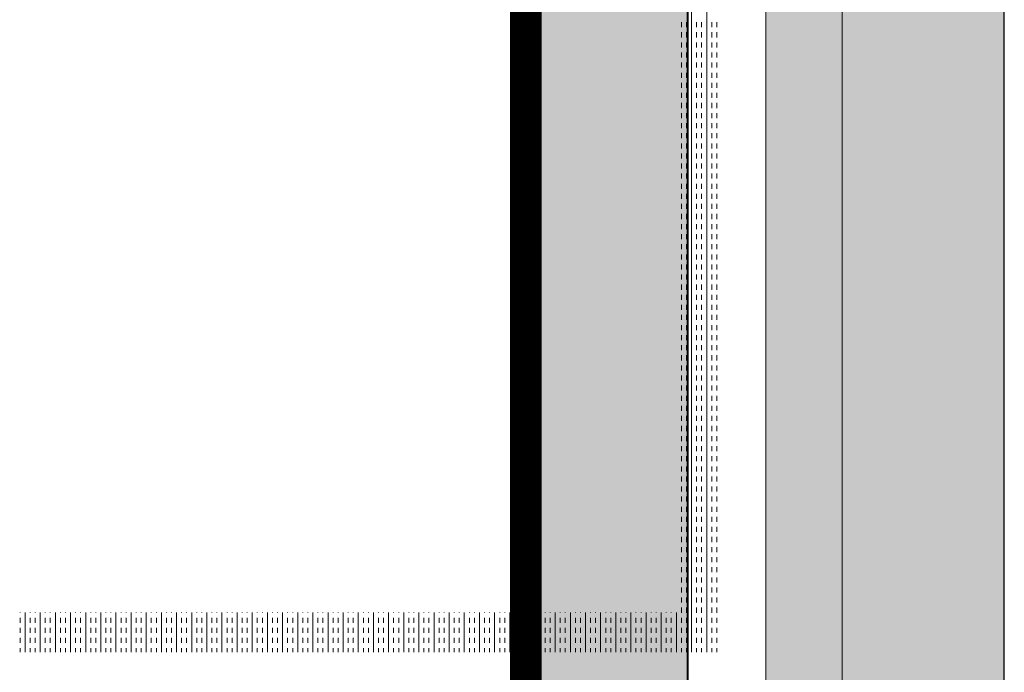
# Model space of a CAD drawing. Header units: millimetres. Extents: x -750 to 57307, y -2234 to 18901.
# Tile 96 of 102: x 20743 to 21364, y 15291 to 15703. Entities that reach past the tile are written whole.
import ezdxf

# ---------------------------------------------------------------- set-up
doc = ezdxf.new("R2010")
doc.units = ezdxf.units.MM
doc.header["$MEASUREMENT"] = 0
doc.linetypes.add('DASHED', pattern=[19.05, 12.7, -6.35])
doc.linetypes.add('HIDDEN', pattern=[0.375, 0.25, -0.125])
for name, color, linetype, lineweight, true_color in [('FLOOR RAISE', 4, 'DASHED', 0, 0x00ffff), ('GREY SCALE', 9, 'Continuous', 0, 0x808080), ('GREYSCALE', 9, 'Continuous', 0, 0x808080)]:
    doc.layers.add(name, color=color, linetype=linetype, lineweight=lineweight, true_color=true_color)

# ---------------------------------------------------------------- blocks, each defined once
blk = doc.blocks.new('FLOOR PLAN')
at = {"layer": 'GREYSCALE', "ltscale": 0.25}
h = blk.add_hatch(color=256, dxfattribs=at)
h.dxf.hatch_style = 1
h.paths.add_polyline_path([(21261.56, 12139.37), (21261.56, 12059.77), (21363.41, 12059.77), (21363.18, 18155.08), (21261.33, 18155.07), (21261.56, 12213.15)])
h = blk.add_hatch(color=256, dxfattribs=at)
h.dxf.hatch_style = 1
h.paths.add_polyline_path([(21062.97, 12139.25), (21062.97, 12060.09), (21164.25, 12060.09), (21164.25, 18121.51), (21062.97, 18121.51), (21062.97, 12212.62)])
h = blk.add_hatch(color=256, dxfattribs=at)
h.dxf.hatch_style = 1
h.paths.add_polyline_path([(21363.6, 18078.18), (21213.33, 18078.18), (21213.33, 11251.58), (21363.6, 11251.58)])
for p, q in [((21163.58, 12069.11), (21163.58, 18149.45)), ((21363.41, 12059.77), (21363.18, 18155.08)), ((21164.25, 12060.09), (21164.25, 18121.51)), ((21261.34, 18000.66), (21261.56, 12059.77)), ((21061.98, 17995.41), (21061.98, 12069.11)), ((21062.97, 17967.96), (21062.97, 12060.09))]:
    blk.add_line(p, q, dxfattribs=at)
at = {"layer": 'GREYSCALE'}
for p, q in [((21213.33, 18078.18), (21213.33, 11251.58)), ((21363.6, 11251.58), (21363.6, 18078.18)), ((21166.43, 15303.61), (21166.43, 16005.3)), ((21175.98, 15303.61), (21175.98, 16005.3)), ((21160.07, 15697.78), (21160.07, 15700.96)), ((21163.25, 15697.78), (21163.25, 15700.96)), ((21169.62, 15697.78), (21169.62, 15700.96)), ((21172.8, 15697.78), (21172.8, 15700.96)), ((21179.16, 15697.78), (21179.16, 15700.96)), ((21182.35, 15697.78), (21182.35, 15700.96)), ((21160.07, 15691.41), (21160.07, 15694.59)), ((21163.25, 15691.41), (21163.25, 15694.59)), ((21169.62, 15691.41), (21169.62, 15694.59)), ((21172.8, 15691.41), (21172.8, 15694.59)), ((21179.16, 15691.41), (21179.16, 15694.59)), ((21182.35, 15691.41), (21182.35, 15694.59)), ((21160.07, 15685.05), (21160.07, 15688.23)), ((21163.25, 15685.05), (21163.25, 15688.23)), ((21169.62, 15685.05), (21169.62, 15688.23)), ((21172.8, 15685.05), (21172.8, 15688.23)), ((21179.16, 15685.05), (21179.16, 15688.23)), ((21182.35, 15685.05), (21182.35, 15688.23)), ((21160.07, 15678.68), (21160.07, 15681.86)), ((21163.25, 15678.68), (21163.25, 15681.86)), ((21169.62, 15678.68), (21169.62, 15681.86)), ((21172.8, 15678.68), (21172.8, 15681.86)), ((21179.16, 15678.68), (21179.16, 15681.86)), ((21182.35, 15678.68), (21182.35, 15681.86)), ((21160.07, 15672.32), (21160.07, 15675.5)), ((21163.25, 15672.32), (21163.25, 15675.5)), ((21169.62, 15672.32), (21169.62, 15675.5)), ((21172.8, 15672.32), (21172.8, 15675.5)), ((21179.16, 15672.32), (21179.16, 15675.5)), ((21182.35, 15672.32), (21182.35, 15675.5)), ((21160.07, 15665.95), (21160.07, 15669.13)), ((21163.25, 15665.95), (21163.25, 15669.13)), ((21169.62, 15665.95), (21169.62, 15669.13)), ((21172.8, 15665.95), (21172.8, 15669.13)), ((21179.16, 15665.95), (21179.16, 15669.13)), ((21182.35, 15665.95), (21182.35, 15669.13)), ((21160.07, 15659.58), (21160.07, 15662.77)), ((21163.25, 15659.58), (21163.25, 15662.77)), ((21169.62, 15659.58), (21169.62, 15662.77)), ((21172.8, 15659.58), (21172.8, 15662.77)), ((21179.16, 15659.58), (21179.16, 15662.77)), ((21182.35, 15659.58), (21182.35, 15662.77)), ((21160.07, 15653.22), (21160.07, 15656.4)), ((21163.25, 15653.22), (21163.25, 15656.4)), ((21169.62, 15653.22), (21169.62, 15656.4)), ((21172.8, 15653.22), (21172.8, 15656.4)), ((21179.16, 15653.22), (21179.16, 15656.4)), ((21182.35, 15653.22), (21182.35, 15656.4)), ((21160.07, 15646.85), (21160.07, 15650.04)), ((21163.25, 15646.85), (21163.25, 15650.04)), ((21169.62, 15646.85), (21169.62, 15650.04)), ((21172.8, 15646.85), (21172.8, 15650.04)), ((21179.16, 15646.85), (21179.16, 15650.04)), ((21182.35, 15646.85), (21182.35, 15650.04)), ((21160.07, 15640.49), (21160.07, 15643.67)), ((21163.25, 15640.49), (21163.25, 15643.67)), ((21169.62, 15640.49), (21169.62, 15643.67)), ((21172.8, 15640.49), (21172.8, 15643.67)), ((21179.16, 15640.49), (21179.16, 15643.67)), ((21182.35, 15640.49), (21182.35, 15643.67)), ((21160.07, 15634.12), (21160.07, 15637.31)), ((21163.25, 15634.12), (21163.25, 15637.31)), ((21169.62, 15634.12), (21169.62, 15637.31)), ((21172.8, 15634.12), (21172.8, 15637.31)), ((21179.16, 15634.12), (21179.16, 15637.31)), ((21182.35, 15634.12), (21182.35, 15637.31)), ((21160.07, 15627.76), (21160.07, 15630.94)), ((21163.25, 15627.76), (21163.25, 15630.94)), ((21169.62, 15627.76), (21169.62, 15630.94)), ((21172.8, 15627.76), (21172.8, 15630.94)), ((21179.16, 15627.76), (21179.16, 15630.94)), ((21182.35, 15627.76), (21182.35, 15630.94)), ((21160.07, 15621.39), (21160.07, 15624.57)), ((21163.25, 15621.39), (21163.25, 15624.57)), ((21169.62, 15621.39), (21169.62, 15624.57)), ((21172.8, 15621.39), (21172.8, 15624.57)), ((21179.16, 15621.39), (21179.16, 15624.57)), ((21182.35, 15621.39), (21182.35, 15624.57)), ((21160.07, 15615.03), (21160.07, 15618.21)), ((21163.25, 15615.03), (21163.25, 15618.21)), ((21169.62, 15615.03), (21169.62, 15618.21)), ((21172.8, 15615.03), (21172.8, 15618.21)), ((21179.16, 15615.03), (21179.16, 15618.21)), ((21182.35, 15615.03), (21182.35, 15618.21)), ((21160.07, 15608.66), (21160.07, 15611.84)), ((21163.25, 15608.66), (21163.25, 15611.84)), ((21169.62, 15608.66), (21169.62, 15611.84)), ((21172.8, 15608.66), (21172.8, 15611.84)), ((21179.16, 15608.66), (21179.16, 15611.84)), ((21182.35, 15608.66), (21182.35, 15611.84)), ((21160.07, 15602.3), (21160.07, 15605.48)), ((21163.25, 15602.3), (21163.25, 15605.48)), ((21169.62, 15602.3), (21169.62, 15605.48)), ((21172.8, 15602.3), (21172.8, 15605.48)), ((21179.16, 15602.3), (21179.16, 15605.48)), ((21182.35, 15602.3), (21182.35, 15605.48)), ((21160.07, 15595.93), (21160.07, 15599.11)), ((21163.25, 15595.93), (21163.25, 15599.11)), ((21169.62, 15595.93), (21169.62, 15599.11)), ((21172.8, 15595.93), (21172.8, 15599.11)), ((21179.16, 15595.93), (21179.16, 15599.11)), ((21182.35, 15595.93), (21182.35, 15599.11)), ((21160.07, 15589.57), (21160.07, 15592.75)), ((21163.25, 15589.57), (21163.25, 15592.75)), ((21169.62, 15589.57), (21169.62, 15592.75)), ((21172.8, 15589.57), (21172.8, 15592.75)), ((21179.16, 15589.57), (21179.16, 15592.75)), ((21182.35, 15589.57), (21182.35, 15592.75)), ((21160.07, 15583.2), (21160.07, 15586.38)), ((21163.25, 15583.2), (21163.25, 15586.38)), ((21169.62, 15583.2), (21169.62, 15586.38)), ((21172.8, 15583.2), (21172.8, 15586.38)), ((21179.16, 15583.2), (21179.16, 15586.38)), ((21182.35, 15583.2), (21182.35, 15586.38)), ((21160.07, 15576.83), (21160.07, 15580.02)), ((21163.25, 15576.83), (21163.25, 15580.02)), ((21169.62, 15576.83), (21169.62, 15580.02)), ((21172.8, 15576.83), (21172.8, 15580.02)), ((21179.16, 15576.83), (21179.16, 15580.02)), ((21182.35, 15576.83), (21182.35, 15580.02)), ((21160.07, 15570.47), (21160.07, 15573.65)), ((21163.25, 15570.47), (21163.25, 15573.65)), ((21169.62, 15570.47), (21169.62, 15573.65)), ((21172.8, 15570.47), (21172.8, 15573.65)), ((21179.16, 15570.47), (21179.16, 15573.65)), ((21182.35, 15570.47), (21182.35, 15573.65)), ((21160.07, 15564.1), (21160.07, 15567.29)), ((21163.25, 15564.1), (21163.25, 15567.29)), ((21169.62, 15564.1), (21169.62, 15567.29)), ((21172.8, 15564.1), (21172.8, 15567.29)), ((21179.16, 15564.1), (21179.16, 15567.29)), ((21182.35, 15564.1), (21182.35, 15567.29)), ((21160.07, 15557.74), (21160.07, 15560.92)), ((21163.25, 15557.74), (21163.25, 15560.92)), ((21169.62, 15557.74), (21169.62, 15560.92)), ((21172.8, 15557.74), (21172.8, 15560.92)), ((21179.16, 15557.74), (21179.16, 15560.92)), ((21182.35, 15557.74), (21182.35, 15560.92)), ((21160.07, 15551.37), (21160.07, 15554.56)), ((21163.25, 15551.37), (21163.25, 15554.56)), ((21169.62, 15551.37), (21169.62, 15554.56)), ((21172.8, 15551.37), (21172.8, 15554.56)), ((21179.16, 15551.37), (21179.16, 15554.56)), ((21182.35, 15551.37), (21182.35, 15554.56)), ((21160.07, 15545.01), (21160.07, 15548.19)), ((21163.25, 15545.01), (21163.25, 15548.19)), ((21169.62, 15545.01), (21169.62, 15548.19)), ((21172.8, 15545.01), (21172.8, 15548.19)), ((21179.16, 15545.01), (21179.16, 15548.19)), ((21182.35, 15545.01), (21182.35, 15548.19)), ((21160.07, 15538.64), (21160.07, 15541.82)), ((21163.25, 15538.64), (21163.25, 15541.82)), ((21169.62, 15538.64), (21169.62, 15541.82)), ((21172.8, 15538.64), (21172.8, 15541.82)), ((21179.16, 15538.64), (21179.16, 15541.82)), ((21182.35, 15538.64), (21182.35, 15541.82)), ((21160.07, 15532.28), (21160.07, 15535.46)), ((21163.25, 15532.28), (21163.25, 15535.46)), ((21169.62, 15532.28), (21169.62, 15535.46)), ((21172.8, 15532.28), (21172.8, 15535.46)), ((21179.16, 15532.28), (21179.16, 15535.46)), ((21182.35, 15532.28), (21182.35, 15535.46)), ((21160.07, 15525.91), (21160.07, 15529.09)), ((21163.25, 15525.91), (21163.25, 15529.09)), ((21169.62, 15525.91), (21169.62, 15529.09)), ((21172.8, 15525.91), (21172.8, 15529.09)), ((21179.16, 15525.91), (21179.16, 15529.09)), ((21182.35, 15525.91), (21182.35, 15529.09)), ((21160.07, 15519.55), (21160.07, 15522.73)), ((21163.25, 15519.55), (21163.25, 15522.73)), ((21169.62, 15519.55), (21169.62, 15522.73)), ((21172.8, 15519.55), (21172.8, 15522.73)), ((21179.16, 15519.55), (21179.16, 15522.73)), ((21182.35, 15519.55), (21182.35, 15522.73)), ((21160.07, 15513.18), (21160.07, 15516.36)), ((21163.25, 15513.18), (21163.25, 15516.36)), ((21169.62, 15513.18), (21169.62, 15516.36)), ((21172.8, 15513.18), (21172.8, 15516.36)), ((21179.16, 15513.18), (21179.16, 15516.36)), ((21182.35, 15513.18), (21182.35, 15516.36)), ((21160.07, 15506.82), (21160.07, 15510)), ((21163.25, 15506.82), (21163.25, 15510)), ((21169.62, 15506.82), (21169.62, 15510)), ((21172.8, 15506.82), (21172.8, 15510)), ((21179.16, 15506.82), (21179.16, 15510)), ((21182.35, 15506.82), (21182.35, 15510)), ((21160.07, 15500.45), (21160.07, 15503.63)), ((21163.25, 15500.45), (21163.25, 15503.63)), ((21169.62, 15500.45), (21169.62, 15503.63)), ((21172.8, 15500.45), (21172.8, 15503.63)), ((21179.16, 15500.45), (21179.16, 15503.63)), ((21182.35, 15500.45), (21182.35, 15503.63)), ((21160.07, 15494.08), (21160.07, 15497.27)), ((21163.25, 15494.08), (21163.25, 15497.27)), ((21169.62, 15494.08), (21169.62, 15497.27)), ((21172.8, 15494.08), (21172.8, 15497.27)), ((21179.16, 15494.08), (21179.16, 15497.27)), ((21182.35, 15494.08), (21182.35, 15497.27)), ((21160.07, 15487.72), (21160.07, 15490.9)), ((21163.25, 15487.72), (21163.25, 15490.9)), ((21169.62, 15487.72), (21169.62, 15490.9)), ((21172.8, 15487.72), (21172.8, 15490.9)), ((21179.16, 15487.72), (21179.16, 15490.9)), ((21182.35, 15487.72), (21182.35, 15490.9)), ((21160.07, 15481.35), (21160.07, 15484.54)), ((21163.25, 15481.35), (21163.25, 15484.54)), ((21169.62, 15481.35), (21169.62, 15484.54)), ((21172.8, 15481.35), (21172.8, 15484.54)), ((21179.16, 15481.35), (21179.16, 15484.54)), ((21182.35, 15481.35), (21182.35, 15484.54)), ((21160.07, 15474.99), (21160.07, 15478.17)), ((21163.25, 15474.99), (21163.25, 15478.17)), ((21169.62, 15474.99), (21169.62, 15478.17)), ((21172.8, 15474.99), (21172.8, 15478.17)), ((21179.16, 15474.99), (21179.16, 15478.17)), ((21182.35, 15474.99), (21182.35, 15478.17)), ((21160.07, 15468.62), (21160.07, 15471.81)), ((21163.25, 15468.62), (21163.25, 15471.81)), ((21169.62, 15468.62), (21169.62, 15471.81)), ((21172.8, 15468.62), (21172.8, 15471.81)), ((21179.16, 15468.62), (21179.16, 15471.81)), ((21182.35, 15468.62), (21182.35, 15471.81)), ((21160.07, 15462.26), (21160.07, 15465.44)), ((21163.25, 15462.26), (21163.25, 15465.44)), ((21169.62, 15462.26), (21169.62, 15465.44)), ((21172.8, 15462.26), (21172.8, 15465.44)), ((21179.16, 15462.26), (21179.16, 15465.44)), ((21182.35, 15462.26), (21182.35, 15465.44)), ((21160.07, 15455.89), (21160.07, 15459.07)), ((21163.25, 15455.89), (21163.25, 15459.07)), ((21169.62, 15455.89), (21169.62, 15459.07)), ((21172.8, 15455.89), (21172.8, 15459.07)), ((21179.16, 15455.89), (21179.16, 15459.07)), ((21182.35, 15455.89), (21182.35, 15459.07)), ((21160.07, 15449.53), (21160.07, 15452.71)), ((21163.25, 15449.53), (21163.25, 15452.71)), ((21169.62, 15449.53), (21169.62, 15452.71)), ((21172.8, 15449.53), (21172.8, 15452.71)), ((21179.16, 15449.53), (21179.16, 15452.71)), ((21182.35, 15449.53), (21182.35, 15452.71)), ((21160.07, 15443.16), (21160.07, 15446.34)), ((21163.25, 15443.16), (21163.25, 15446.34)), ((21169.62, 15443.16), (21169.62, 15446.34)), ((21172.8, 15443.16), (21172.8, 15446.34)), ((21179.16, 15443.16), (21179.16, 15446.34)), ((21182.35, 15443.16), (21182.35, 15446.34)), ((21160.07, 15436.8), (21160.07, 15439.98)), ((21163.25, 15436.8), (21163.25, 15439.98)), ((21169.62, 15436.8), (21169.62, 15439.98)), ((21172.8, 15436.8), (21172.8, 15439.98)), ((21179.16, 15436.8), (21179.16, 15439.98)), ((21182.35, 15436.8), (21182.35, 15439.98)), ((21160.07, 15430.43), (21160.07, 15433.61)), ((21163.25, 15430.43), (21163.25, 15433.61)), ((21169.62, 15430.43), (21169.62, 15433.61)), ((21172.8, 15430.43), (21172.8, 15433.61)), ((21179.16, 15430.43), (21179.16, 15433.61)), ((21182.35, 15430.43), (21182.35, 15433.61)), ((21160.07, 15424.07), (21160.07, 15427.25)), ((21163.25, 15424.07), (21163.25, 15427.25)), ((21169.62, 15424.07), (21169.62, 15427.25)), ((21172.8, 15424.07), (21172.8, 15427.25)), ((21179.16, 15424.07), (21179.16, 15427.25)), ((21182.35, 15424.07), (21182.35, 15427.25)), ((21160.07, 15417.7), (21160.07, 15420.88)), ((21163.25, 15417.7), (21163.25, 15420.88)), ((21169.62, 15417.7), (21169.62, 15420.88)), ((21172.8, 15417.7), (21172.8, 15420.88)), ((21179.16, 15417.7), (21179.16, 15420.88)), ((21182.35, 15417.7), (21182.35, 15420.88)), ((21160.07, 15411.33), (21160.07, 15414.52)), ((21163.25, 15411.33), (21163.25, 15414.52)), ((21169.62, 15411.33), (21169.62, 15414.52)), ((21172.8, 15411.33), (21172.8, 15414.52)), ((21179.16, 15411.33), (21179.16, 15414.52)), ((21182.35, 15411.33), (21182.35, 15414.52)), ((21160.07, 15404.97), (21160.07, 15408.15)), ((21163.25, 15404.97), (21163.25, 15408.15)), ((21169.62, 15404.97), (21169.62, 15408.15)), ((21172.8, 15404.97), (21172.8, 15408.15)), ((21179.16, 15404.97), (21179.16, 15408.15)), ((21182.35, 15404.97), (21182.35, 15408.15)), ((21160.07, 15398.6), (21160.07, 15401.79)), ((21163.25, 15398.6), (21163.25, 15401.79)), ((21169.62, 15398.6), (21169.62, 15401.79)), ((21172.8, 15398.6), (21172.8, 15401.79)), ((21179.16, 15398.6), (21179.16, 15401.79)), ((21182.35, 15398.6), (21182.35, 15401.79)), ((21160.07, 15392.24), (21160.07, 15395.42)), ((21163.25, 15392.24), (21163.25, 15395.42)), ((21169.62, 15392.24), (21169.62, 15395.42)), ((21172.8, 15392.24), (21172.8, 15395.42)), ((21179.16, 15392.24), (21179.16, 15395.42)), ((21182.35, 15392.24), (21182.35, 15395.42)), ((21160.07, 15385.87), (21160.07, 15389.06)), ((21163.25, 15385.87), (21163.25, 15389.06)), ((21169.62, 15385.87), (21169.62, 15389.06)), ((21172.8, 15385.87), (21172.8, 15389.06)), ((21179.16, 15385.87), (21179.16, 15389.06)), ((21182.35, 15385.87), (21182.35, 15389.06)), ((21160.07, 15379.51), (21160.07, 15382.69)), ((21163.25, 15379.51), (21163.25, 15382.69)), ((21169.62, 15379.51), (21169.62, 15382.69)), ((21172.8, 15379.51), (21172.8, 15382.69)), ((21179.16, 15379.51), (21179.16, 15382.69)), ((21182.35, 15379.51), (21182.35, 15382.69)), ((21160.07, 15373.14), (21160.07, 15376.32)), ((21163.25, 15373.14), (21163.25, 15376.32)), ((21169.62, 15373.14), (21169.62, 15376.32)), ((21172.8, 15373.14), (21172.8, 15376.32)), ((21179.16, 15373.14), (21179.16, 15376.32)), ((21182.35, 15373.14), (21182.35, 15376.32)), ((21160.07, 15366.78), (21160.07, 15369.96)), ((21163.25, 15366.78), (21163.25, 15369.96)), ((21169.62, 15366.78), (21169.62, 15369.96)), ((21172.8, 15366.78), (21172.8, 15369.96)), ((21179.16, 15366.78), (21179.16, 15369.96)), ((21182.35, 15366.78), (21182.35, 15369.96)), ((21160.07, 15360.41), (21160.07, 15363.59)), ((21163.25, 15360.41), (21163.25, 15363.59)), ((21169.62, 15360.41), (21169.62, 15363.59)), ((21172.8, 15360.41), (21172.8, 15363.59)), ((21179.16, 15360.41), (21179.16, 15363.59)), ((21182.35, 15360.41), (21182.35, 15363.59)), ((21160.07, 15354.05), (21160.07, 15357.23)), ((21163.25, 15354.05), (21163.25, 15357.23)), ((21169.62, 15354.05), (21169.62, 15357.23)), ((21172.8, 15354.05), (21172.8, 15357.23)), ((21179.16, 15354.05), (21179.16, 15357.23)), ((21182.35, 15354.05), (21182.35, 15357.23)), ((21160.07, 15347.68), (21160.07, 15350.86)), ((21163.25, 15347.68), (21163.25, 15350.86)), ((21169.62, 15347.68), (21169.62, 15350.86)), ((21172.8, 15347.68), (21172.8, 15350.86)), ((21179.16, 15347.68), (21179.16, 15350.86)), ((21182.35, 15347.68), (21182.35, 15350.86)), ((21160.07, 15341.31), (21160.07, 15344.5)), ((21163.25, 15341.31), (21163.25, 15344.5)), ((21169.62, 15341.31), (21169.62, 15344.5)), ((21172.8, 15341.31), (21172.8, 15344.5)), ((21179.16, 15341.31), (21179.16, 15344.5)), ((21182.35, 15341.31), (21182.35, 15344.5)), ((21160.07, 15334.95), (21160.07, 15338.13)), ((21163.25, 15334.95), (21163.25, 15338.13)), ((21169.62, 15334.95), (21169.62, 15338.13)), ((21172.8, 15334.95), (21172.8, 15338.13)), ((21179.16, 15334.95), (21179.16, 15338.13)), ((21182.35, 15334.95), (21182.35, 15338.13)), ((21160.07, 15328.58), (21160.07, 15331.77)), ((21163.25, 15328.58), (21163.25, 15331.77)), ((21169.62, 15328.58), (21169.62, 15331.77)), ((21172.8, 15328.58), (21172.8, 15331.77)), ((21179.16, 15328.58), (21179.16, 15331.77)), ((21182.35, 15328.58), (21182.35, 15331.77)), ((20743.13, 15328.58), (20743.13, 15328.67)), ((20743.13, 15322.22), (20743.13, 15325.4)), ((20746.32, 15303.61), (20746.32, 15328.67)), ((20749.5, 15328.58), (20749.5, 15328.67)), ((20749.5, 15322.22), (20749.5, 15325.4)), ((20752.68, 15328.58), (20752.68, 15328.67)), ((20752.68, 15322.22), (20752.68, 15325.4)), ((20755.87, 15303.61), (20755.87, 15328.67)), ((20759.05, 15328.58), (20759.05, 15328.67)), ((20759.05, 15322.22), (20759.05, 15325.4)), ((20762.23, 15328.58), (20762.23, 15328.67)), ((20762.23, 15322.22), (20762.23, 15325.4)), ((20765.41, 15303.61), (20765.41, 15328.67)), ((20768.6, 15328.58), (20768.6, 15328.67)), ((20768.6, 15322.22), (20768.6, 15325.4)), ((20771.78, 15328.58), (20771.78, 15328.67)), ((20771.78, 15322.22), (20771.78, 15325.4)), ((20774.96, 15303.61), (20774.96, 15328.67)), ((20778.14, 15328.58), (20778.14, 15328.67)), ((20778.14, 15322.22), (20778.14, 15325.4)), ((20781.33, 15328.58), (20781.33, 15328.67)), ((20781.33, 15322.22), (20781.33, 15325.4)), ((20784.51, 15303.61), (20784.51, 15328.67)), ((20787.69, 15328.58), (20787.69, 15328.67)), ((20787.69, 15322.22), (20787.69, 15325.4)), ((20790.87, 15328.58), (20790.87, 15328.67)), ((20790.87, 15322.22), (20790.87, 15325.4)), ((20794.06, 15303.61), (20794.06, 15328.67)), ((20797.24, 15328.58), (20797.24, 15328.67)), ((20797.24, 15322.22), (20797.24, 15325.4)), ((20800.42, 15328.58), (20800.42, 15328.67)), ((20800.42, 15322.22), (20800.42, 15325.4)), ((20803.61, 15303.61), (20803.61, 15328.67)), ((20806.79, 15328.58), (20806.79, 15328.67)), ((20806.79, 15322.22), (20806.79, 15325.4)), ((20809.97, 15328.58), (20809.97, 15328.67)), ((20809.97, 15322.22), (20809.97, 15325.4)), ((20813.15, 15303.61), (20813.15, 15328.67)), ((20816.34, 15328.58), (20816.34, 15328.67)), ((20816.34, 15322.22), (20816.34, 15325.4)), ((20819.52, 15328.58), (20819.52, 15328.67)), ((20819.52, 15322.22), (20819.52, 15325.4)), ((20822.7, 15303.61), (20822.7, 15328.67)), ((20825.88, 15328.58), (20825.88, 15328.67)), ((20825.88, 15322.22), (20825.88, 15325.4)), ((20829.07, 15328.58), (20829.07, 15328.67)), ((20829.07, 15322.22), (20829.07, 15325.4)), ((20832.25, 15303.61), (20832.25, 15328.67)), ((20835.43, 15328.58), (20835.43, 15328.67)), ((20835.43, 15322.22), (20835.43, 15325.4)), ((20838.62, 15328.58), (20838.62, 15328.67)), ((20838.62, 15322.22), (20838.62, 15325.4)), ((20841.8, 15303.61), (20841.8, 15328.67)), ((20844.98, 15328.58), (20844.98, 15328.67)), ((20844.98, 15322.22), (20844.98, 15325.4)), ((20848.16, 15328.58), (20848.16, 15328.67)), ((20848.16, 15322.22), (20848.16, 15325.4)), ((20851.35, 15303.61), (20851.35, 15328.67)), ((20854.53, 15328.58), (20854.53, 15328.67)), ((20854.53, 15322.22), (20854.53, 15325.4)), ((20857.71, 15328.58), (20857.71, 15328.67)), ((20857.71, 15322.22), (20857.71, 15325.4)), ((20860.89, 15303.61), (20860.89, 15328.67)), ((20864.08, 15328.58), (20864.08, 15328.67)), ((20864.08, 15322.22), (20864.08, 15325.4)), ((20867.26, 15328.58), (20867.26, 15328.67)), ((20867.26, 15322.22), (20867.26, 15325.4)), ((20870.44, 15303.61), (20870.44, 15328.67)), ((20873.62, 15328.58), (20873.62, 15328.67)), ((20873.62, 15322.22), (20873.62, 15325.4)), ((20876.81, 15328.58), (20876.81, 15328.67)), ((20876.81, 15322.22), (20876.81, 15325.4)), ((20879.99, 15303.61), (20879.99, 15328.67)), ((20883.17, 15328.58), (20883.17, 15328.67)), ((20883.17, 15322.22), (20883.17, 15325.4)), ((20886.36, 15328.58), (20886.36, 15328.67)), ((20886.36, 15322.22), (20886.36, 15325.4)), ((20889.54, 15303.61), (20889.54, 15328.67)), ((20892.72, 15328.58), (20892.72, 15328.67)), ((20892.72, 15322.22), (20892.72, 15325.4)), ((20895.9, 15328.58), (20895.9, 15328.67)), ((20895.9, 15322.22), (20895.9, 15325.4)), ((20899.09, 15303.61), (20899.09, 15328.67)), ((20902.27, 15328.58), (20902.27, 15328.67)), ((20902.27, 15322.22), (20902.27, 15325.4)), ((20905.45, 15328.58), (20905.45, 15328.67)), ((20905.45, 15322.22), (20905.45, 15325.4)), ((20908.63, 15303.61), (20908.63, 15328.67)), ((20911.82, 15328.58), (20911.82, 15328.67)), ((20911.82, 15322.22), (20911.82, 15325.4)), ((20915, 15328.58), (20915, 15328.67)), ((20915, 15322.22), (20915, 15325.4)), ((20918.18, 15303.61), (20918.18, 15328.67)), ((20921.37, 15328.58), (20921.37, 15328.67)), ((20921.37, 15322.22), (20921.37, 15325.4)), ((20924.55, 15328.58), (20924.55, 15328.67)), ((20924.55, 15322.22), (20924.55, 15325.4)), ((20927.73, 15303.61), (20927.73, 15328.67)), ((20930.91, 15328.58), (20930.91, 15328.67)), ((20930.91, 15322.22), (20930.91, 15325.4)), ((20934.1, 15328.58), (20934.1, 15328.67)), ((20934.1, 15322.22), (20934.1, 15325.4)), ((20937.28, 15303.61), (20937.28, 15328.67)), ((20940.46, 15328.58), (20940.46, 15328.67)), ((20940.46, 15322.22), (20940.46, 15325.4)), ((20943.64, 15328.58), (20943.64, 15328.67)), ((20943.64, 15322.22), (20943.64, 15325.4)), ((20946.83, 15303.61), (20946.83, 15328.67)), ((20950.01, 15328.58), (20950.01, 15328.67)), ((20950.01, 15322.22), (20950.01, 15325.4)), ((20953.19, 15328.58), (20953.19, 15328.67)), ((20953.19, 15322.22), (20953.19, 15325.4)), ((20956.37, 15303.61), (20956.37, 15328.67)), ((20959.56, 15328.58), (20959.56, 15328.67)), ((20959.56, 15322.22), (20959.56, 15325.4)), ((20962.74, 15328.58), (20962.74, 15328.67)), ((20962.74, 15322.22), (20962.74, 15325.4)), ((20965.92, 15303.61), (20965.92, 15328.67)), ((20969.11, 15328.58), (20969.11, 15328.67)), ((20969.11, 15322.22), (20969.11, 15325.4)), ((20972.29, 15328.58), (20972.29, 15328.67)), ((20972.29, 15322.22), (20972.29, 15325.4)), ((20975.47, 15303.61), (20975.47, 15328.67)), ((20978.65, 15328.58), (20978.65, 15328.67)), ((20978.65, 15322.22), (20978.65, 15325.4)), ((20981.84, 15328.58), (20981.84, 15328.67)), ((20981.84, 15322.22), (20981.84, 15325.4)), ((20985.02, 15303.61), (20985.02, 15328.67)), ((20988.2, 15328.58), (20988.2, 15328.67)), ((20988.2, 15322.22), (20988.2, 15325.4)), ((20991.38, 15328.58), (20991.38, 15328.67)), ((20991.38, 15322.22), (20991.38, 15325.4)), ((20994.57, 15303.61), (20994.57, 15328.67)), ((20997.75, 15328.58), (20997.75, 15328.67)), ((20997.75, 15322.22), (20997.75, 15325.4)), ((21000.93, 15328.58), (21000.93, 15328.67)), ((21000.93, 15322.22), (21000.93, 15325.4)), ((21004.12, 15303.61), (21004.12, 15328.67)), ((21007.3, 15328.58), (21007.3, 15328.67)), ((21007.3, 15322.22), (21007.3, 15325.4)), ((21010.48, 15328.58), (21010.48, 15328.67)), ((21010.48, 15322.22), (21010.48, 15325.4)), ((21013.66, 15303.61), (21013.66, 15328.67)), ((21016.85, 15328.58), (21016.85, 15328.67)), ((21016.85, 15322.22), (21016.85, 15325.4)), ((21020.03, 15328.58), (21020.03, 15328.67)), ((21020.03, 15322.22), (21020.03, 15325.4)), ((21023.21, 15303.61), (21023.21, 15328.67)), ((21026.39, 15328.58), (21026.39, 15328.67)), ((21026.39, 15322.22), (21026.39, 15325.4)), ((21029.58, 15328.58), (21029.58, 15328.67)), ((21029.58, 15322.22), (21029.58, 15325.4)), ((21032.76, 15303.61), (21032.76, 15328.67)), ((21035.94, 15328.58), (21035.94, 15328.67)), ((21035.94, 15322.22), (21035.94, 15325.4)), ((21039.12, 15328.58), (21039.12, 15328.67)), ((21039.12, 15322.22), (21039.12, 15325.4)), ((21042.31, 15303.61), (21042.31, 15328.67)), ((21045.49, 15328.58), (21045.49, 15328.67)), ((21045.49, 15322.22), (21045.49, 15325.4)), ((21048.67, 15328.58), (21048.67, 15328.67)), ((21048.67, 15322.22), (21048.67, 15325.4)), ((21051.86, 15303.61), (21051.86, 15328.67)), ((21055.04, 15328.58), (21055.04, 15328.67)), ((21055.04, 15322.22), (21055.04, 15325.4)), ((21058.22, 15328.58), (21058.22, 15328.67)), ((21058.22, 15322.22), (21058.22, 15325.4)), ((21061.4, 15303.61), (21061.4, 15328.67)), ((21064.59, 15328.58), (21064.59, 15328.67)), ((21064.59, 15322.22), (21064.59, 15325.4)), ((21067.77, 15328.58), (21067.77, 15328.67)), ((21067.77, 15322.22), (21067.77, 15325.4)), ((21070.95, 15303.61), (21070.95, 15328.67)), ((21074.13, 15328.58), (21074.13, 15328.67)), ((21074.13, 15322.22), (21074.13, 15325.4)), ((21077.32, 15328.58), (21077.32, 15328.67)), ((21077.32, 15322.22), (21077.32, 15325.4)), ((21080.5, 15303.61), (21080.5, 15328.67)), ((21083.68, 15328.58), (21083.68, 15328.67)), ((21083.68, 15322.22), (21083.68, 15325.4)), ((21086.87, 15328.58), (21086.87, 15328.67)), ((21086.87, 15322.22), (21086.87, 15325.4)), ((21090.05, 15303.61), (21090.05, 15328.67)), ((21093.23, 15328.58), (21093.23, 15328.67)), ((21093.23, 15322.22), (21093.23, 15325.4)), ((21096.41, 15328.58), (21096.41, 15328.67)), ((21096.41, 15322.22), (21096.41, 15325.4)), ((21099.6, 15303.61), (21099.6, 15328.67)), ((21102.78, 15328.58), (21102.78, 15328.67)), ((21102.78, 15322.22), (21102.78, 15325.4)), ((21105.96, 15328.58), (21105.96, 15328.67)), ((21105.96, 15322.22), (21105.96, 15325.4)), ((21109.14, 15303.61), (21109.14, 15328.67)), ((21112.33, 15328.58), (21112.33, 15328.67)), ((21112.33, 15322.22), (21112.33, 15325.4)), ((21115.51, 15328.58), (21115.51, 15328.67)), ((21115.51, 15322.22), (21115.51, 15325.4)), ((21118.69, 15303.61), (21118.69, 15328.67)), ((21121.88, 15328.58), (21121.88, 15328.67)), ((21121.88, 15322.22), (21121.88, 15325.4)), ((21125.06, 15328.58), (21125.06, 15328.67)), ((21125.06, 15322.22), (21125.06, 15325.4)), ((21128.24, 15303.61), (21128.24, 15328.67)), ((21131.42, 15328.58), (21131.42, 15328.67)), ((21131.42, 15322.22), (21131.42, 15325.4)), ((21134.61, 15328.58), (21134.61, 15328.67)), ((21134.61, 15322.22), (21134.61, 15325.4)), ((21137.79, 15303.61), (21137.79, 15328.67)), ((21140.97, 15328.58), (21140.97, 15328.67)), ((21140.97, 15322.22), (21140.97, 15325.4)), ((21144.15, 15328.58), (21144.15, 15328.67)), ((21144.15, 15322.22), (21144.15, 15325.4)), ((21147.34, 15303.61), (21147.34, 15328.67)), ((21150.52, 15328.58), (21150.52, 15328.67)), ((21150.52, 15322.22), (21150.52, 15325.4)), ((21153.7, 15328.58), (21153.7, 15328.67)), ((21153.7, 15322.22), (21153.7, 15325.4)), ((21156.88, 15303.61), (21156.88, 15328.67)), ((21160.07, 15322.22), (21160.07, 15325.4)), ((21163.25, 15322.22), (21163.25, 15325.4)), ((21169.62, 15322.22), (21169.62, 15325.4)), ((21172.8, 15322.22), (21172.8, 15325.4)), ((21179.16, 15322.22), (21179.16, 15325.4)), ((21182.35, 15322.22), (21182.35, 15325.4)), ((20743.13, 15315.85), (20743.13, 15319.04)), ((20749.5, 15315.85), (20749.5, 15319.04)), ((20752.68, 15315.85), (20752.68, 15319.04)), ((20759.05, 15315.85), (20759.05, 15319.04)), ((20762.23, 15315.85), (20762.23, 15319.04)), ((20768.6, 15315.85), (20768.6, 15319.04)), ((20771.78, 15315.85), (20771.78, 15319.04)), ((20778.14, 15315.85), (20778.14, 15319.04)), ((20781.33, 15315.85), (20781.33, 15319.04)), ((20787.69, 15315.85), (20787.69, 15319.04)), ((20790.87, 15315.85), (20790.87, 15319.04)), ((20797.24, 15315.85), (20797.24, 15319.04)), ((20800.42, 15315.85), (20800.42, 15319.04)), ((20806.79, 15315.85), (20806.79, 15319.04)), ((20809.97, 15315.85), (20809.97, 15319.04)), ((20816.34, 15315.85), (20816.34, 15319.04)), ((20819.52, 15315.85), (20819.52, 15319.04)), ((20825.88, 15315.85), (20825.88, 15319.04)), ((20829.07, 15315.85), (20829.07, 15319.04)), ((20835.43, 15315.85), (20835.43, 15319.04)), ((20838.62, 15315.85), (20838.62, 15319.04)), ((20844.98, 15315.85), (20844.98, 15319.04)), ((20848.16, 15315.85), (20848.16, 15319.04)), ((20854.53, 15315.85), (20854.53, 15319.04)), ((20857.71, 15315.85), (20857.71, 15319.04)), ((20864.08, 15315.85), (20864.08, 15319.04)), ((20867.26, 15315.85), (20867.26, 15319.04)), ((20873.62, 15315.85), (20873.62, 15319.04)), ((20876.81, 15315.85), (20876.81, 15319.04)), ((20883.17, 15315.85), (20883.17, 15319.04)), ((20886.36, 15315.85), (20886.36, 15319.04)), ((20892.72, 15315.85), (20892.72, 15319.04)), ((20895.9, 15315.85), (20895.9, 15319.04)), ((20902.27, 15315.85), (20902.27, 15319.04)), ((20905.45, 15315.85), (20905.45, 15319.04)), ((20911.82, 15315.85), (20911.82, 15319.04)), ((20915, 15315.85), (20915, 15319.04)), ((20921.37, 15315.85), (20921.37, 15319.04)), ((20924.55, 15315.85), (20924.55, 15319.04)), ((20930.91, 15315.85), (20930.91, 15319.04)), ((20934.1, 15315.85), (20934.1, 15319.04)), ((20940.46, 15315.85), (20940.46, 15319.04)), ((20943.64, 15315.85), (20943.64, 15319.04)), ((20950.01, 15315.85), (20950.01, 15319.04)), ((20953.19, 15315.85), (20953.19, 15319.04)), ((20959.56, 15315.85), (20959.56, 15319.04)), ((20962.74, 15315.85), (20962.74, 15319.04)), ((20969.11, 15315.85), (20969.11, 15319.04)), ((20972.29, 15315.85), (20972.29, 15319.04)), ((20978.65, 15315.85), (20978.65, 15319.04)), ((20981.84, 15315.85), (20981.84, 15319.04)), ((20988.2, 15315.85), (20988.2, 15319.04)), ((20991.38, 15315.85), (20991.38, 15319.04)), ((20997.75, 15315.85), (20997.75, 15319.04)), ((21000.93, 15315.85), (21000.93, 15319.04)), ((21007.3, 15315.85), (21007.3, 15319.04)), ((21010.48, 15315.85), (21010.48, 15319.04)), ((21016.85, 15315.85), (21016.85, 15319.04)), ((21020.03, 15315.85), (21020.03, 15319.04)), ((21026.39, 15315.85), (21026.39, 15319.04)), ((21029.58, 15315.85), (21029.58, 15319.04)), ((21035.94, 15315.85), (21035.94, 15319.04)), ((21039.12, 15315.85), (21039.12, 15319.04)), ((21045.49, 15315.85), (21045.49, 15319.04)), ((21048.67, 15315.85), (21048.67, 15319.04)), ((21055.04, 15315.85), (21055.04, 15319.04)), ((21058.22, 15315.85), (21058.22, 15319.04)), ((21064.59, 15315.85), (21064.59, 15319.04)), ((21067.77, 15315.85), (21067.77, 15319.04)), ((21074.13, 15315.85), (21074.13, 15319.04)), ((21077.32, 15315.85), (21077.32, 15319.04)), ((21083.68, 15315.85), (21083.68, 15319.04)), ((21086.87, 15315.85), (21086.87, 15319.04)), ((21093.23, 15315.85), (21093.23, 15319.04)), ((21096.41, 15315.85), (21096.41, 15319.04)), ((21102.78, 15315.85), (21102.78, 15319.04)), ((21105.96, 15315.85), (21105.96, 15319.04)), ((21112.33, 15315.85), (21112.33, 15319.04)), ((21115.51, 15315.85), (21115.51, 15319.04)), ((21121.88, 15315.85), (21121.88, 15319.04)), ((21125.06, 15315.85), (21125.06, 15319.04)), ((21131.42, 15315.85), (21131.42, 15319.04)), ((21134.61, 15315.85), (21134.61, 15319.04)), ((21140.97, 15315.85), (21140.97, 15319.04)), ((21144.15, 15315.85), (21144.15, 15319.04)), ((21150.52, 15315.85), (21150.52, 15319.04)), ((21153.7, 15315.85), (21153.7, 15319.04)), ((21160.07, 15315.85), (21160.07, 15319.04)), ((21163.25, 15315.85), (21163.25, 15319.04)), ((21169.62, 15315.85), (21169.62, 15319.04)), ((21172.8, 15315.85), (21172.8, 15319.04)), ((21179.16, 15315.85), (21179.16, 15319.04)), ((21182.35, 15315.85), (21182.35, 15319.04)), ((20743.13, 15309.49), (20743.13, 15312.67)), ((20749.5, 15309.49), (20749.5, 15312.67)), ((20752.68, 15309.49), (20752.68, 15312.67)), ((20759.05, 15309.49), (20759.05, 15312.67)), ((20762.23, 15309.49), (20762.23, 15312.67)), ((20768.6, 15309.49), (20768.6, 15312.67)), ((20771.78, 15309.49), (20771.78, 15312.67)), ((20778.14, 15309.49), (20778.14, 15312.67)), ((20781.33, 15309.49), (20781.33, 15312.67)), ((20787.69, 15309.49), (20787.69, 15312.67)), ((20790.87, 15309.49), (20790.87, 15312.67)), ((20797.24, 15309.49), (20797.24, 15312.67)), ((20800.42, 15309.49), (20800.42, 15312.67)), ((20806.79, 15309.49), (20806.79, 15312.67)), ((20809.97, 15309.49), (20809.97, 15312.67)), ((20816.34, 15309.49), (20816.34, 15312.67)), ((20819.52, 15309.49), (20819.52, 15312.67)), ((20825.88, 15309.49), (20825.88, 15312.67)), ((20829.07, 15309.49), (20829.07, 15312.67)), ((20835.43, 15309.49), (20835.43, 15312.67)), ((20838.62, 15309.49), (20838.62, 15312.67)), ((20844.98, 15309.49), (20844.98, 15312.67)), ((20848.16, 15309.49), (20848.16, 15312.67)), ((20854.53, 15309.49), (20854.53, 15312.67)), ((20857.71, 15309.49), (20857.71, 15312.67)), ((20864.08, 15309.49), (20864.08, 15312.67)), ((20867.26, 15309.49), (20867.26, 15312.67)), ((20873.62, 15309.49), (20873.62, 15312.67)), ((20876.81, 15309.49), (20876.81, 15312.67)), ((20883.17, 15309.49), (20883.17, 15312.67)), ((20886.36, 15309.49), (20886.36, 15312.67)), ((20892.72, 15309.49), (20892.72, 15312.67)), ((20895.9, 15309.49), (20895.9, 15312.67)), ((20902.27, 15309.49), (20902.27, 15312.67)), ((20905.45, 15309.49), (20905.45, 15312.67)), ((20911.82, 15309.49), (20911.82, 15312.67)), ((20915, 15309.49), (20915, 15312.67)), ((20921.37, 15309.49), (20921.37, 15312.67)), ((20924.55, 15309.49), (20924.55, 15312.67)), ((20930.91, 15309.49), (20930.91, 15312.67)), ((20934.1, 15309.49), (20934.1, 15312.67)), ((20940.46, 15309.49), (20940.46, 15312.67)), ((20943.64, 15309.49), (20943.64, 15312.67)), ((20950.01, 15309.49), (20950.01, 15312.67)), ((20953.19, 15309.49), (20953.19, 15312.67)), ((20959.56, 15309.49), (20959.56, 15312.67)), ((20962.74, 15309.49), (20962.74, 15312.67)), ((20969.11, 15309.49), (20969.11, 15312.67)), ((20972.29, 15309.49), (20972.29, 15312.67)), ((20978.65, 15309.49), (20978.65, 15312.67)), ((20981.84, 15309.49), (20981.84, 15312.67)), ((20988.2, 15309.49), (20988.2, 15312.67)), ((20991.38, 15309.49), (20991.38, 15312.67)), ((20997.75, 15309.49), (20997.75, 15312.67)), ((21000.93, 15309.49), (21000.93, 15312.67)), ((21007.3, 15309.49), (21007.3, 15312.67)), ((21010.48, 15309.49), (21010.48, 15312.67)), ((21016.85, 15309.49), (21016.85, 15312.67)), ((21020.03, 15309.49), (21020.03, 15312.67)), ((21026.39, 15309.49), (21026.39, 15312.67)), ((21029.58, 15309.49), (21029.58, 15312.67)), ((21035.94, 15309.49), (21035.94, 15312.67)), ((21039.12, 15309.49), (21039.12, 15312.67)), ((21045.49, 15309.49), (21045.49, 15312.67)), ((21048.67, 15309.49), (21048.67, 15312.67)), ((21055.04, 15309.49), (21055.04, 15312.67)), ((21058.22, 15309.49), (21058.22, 15312.67)), ((21064.59, 15309.49), (21064.59, 15312.67)), ((21067.77, 15309.49), (21067.77, 15312.67)), ((21074.13, 15309.49), (21074.13, 15312.67)), ((21077.32, 15309.49), (21077.32, 15312.67)), ((21083.68, 15309.49), (21083.68, 15312.67)), ((21086.87, 15309.49), (21086.87, 15312.67)), ((21093.23, 15309.49), (21093.23, 15312.67)), ((21096.41, 15309.49), (21096.41, 15312.67)), ((21102.78, 15309.49), (21102.78, 15312.67)), ((21105.96, 15309.49), (21105.96, 15312.67)), ((21112.33, 15309.49), (21112.33, 15312.67)), ((21115.51, 15309.49), (21115.51, 15312.67)), ((21121.88, 15309.49), (21121.88, 15312.67)), ((21125.06, 15309.49), (21125.06, 15312.67)), ((21131.42, 15309.49), (21131.42, 15312.67)), ((21134.61, 15309.49), (21134.61, 15312.67)), ((21140.97, 15309.49), (21140.97, 15312.67)), ((21144.15, 15309.49), (21144.15, 15312.67)), ((21150.52, 15309.49), (21150.52, 15312.67)), ((21153.7, 15309.49), (21153.7, 15312.67)), ((21160.07, 15309.49), (21160.07, 15312.67)), ((21163.25, 15309.49), (21163.25, 15312.67)), ((21169.62, 15309.49), (21169.62, 15312.67)), ((21172.8, 15309.49), (21172.8, 15312.67)), ((21179.16, 15309.49), (21179.16, 15312.67)), ((21182.35, 15309.49), (21182.35, 15312.67)), ((20743.13, 15303.61), (20743.13, 15306.31)), ((20749.5, 15303.61), (20749.5, 15306.31)), ((20752.68, 15303.61), (20752.68, 15306.31)), ((20759.05, 15303.61), (20759.05, 15306.31)), ((20762.23, 15303.61), (20762.23, 15306.31)), ((20768.6, 15303.61), (20768.6, 15306.31)), ((20771.78, 15303.61), (20771.78, 15306.31)), ((20778.14, 15303.61), (20778.14, 15306.31)), ((20781.33, 15303.61), (20781.33, 15306.31)), ((20787.69, 15303.61), (20787.69, 15306.31)), ((20790.87, 15303.61), (20790.87, 15306.31)), ((20797.24, 15303.61), (20797.24, 15306.31)), ((20800.42, 15303.61), (20800.42, 15306.31)), ((20806.79, 15303.61), (20806.79, 15306.31)), ((20809.97, 15303.61), (20809.97, 15306.31)), ((20816.34, 15303.61), (20816.34, 15306.31)), ((20819.52, 15303.61), (20819.52, 15306.31)), ((20825.88, 15303.61), (20825.88, 15306.31)), ((20829.07, 15303.61), (20829.07, 15306.31)), ((20835.43, 15303.61), (20835.43, 15306.31)), ((20838.62, 15303.61), (20838.62, 15306.31)), ((20844.98, 15303.61), (20844.98, 15306.31)), ((20848.16, 15303.61), (20848.16, 15306.31)), ((20854.53, 15303.61), (20854.53, 15306.31)), ((20857.71, 15303.61), (20857.71, 15306.31)), ((20864.08, 15303.61), (20864.08, 15306.31)), ((20867.26, 15303.61), (20867.26, 15306.31)), ((20873.62, 15303.61), (20873.62, 15306.31)), ((20876.81, 15303.61), (20876.81, 15306.31)), ((20883.17, 15303.61), (20883.17, 15306.31)), ((20886.36, 15303.61), (20886.36, 15306.31)), ((20892.72, 15303.61), (20892.72, 15306.31)), ((20895.9, 15303.61), (20895.9, 15306.31)), ((20902.27, 15303.61), (20902.27, 15306.31)), ((20905.45, 15303.61), (20905.45, 15306.31)), ((20911.82, 15303.61), (20911.82, 15306.31)), ((20915, 15303.61), (20915, 15306.31)), ((20921.37, 15303.61), (20921.37, 15306.31)), ((20924.55, 15303.61), (20924.55, 15306.31)), ((20930.91, 15303.61), (20930.91, 15306.31)), ((20934.1, 15303.61), (20934.1, 15306.31)), ((20940.46, 15303.61), (20940.46, 15306.31)), ((20943.64, 15303.61), (20943.64, 15306.31)), ((20950.01, 15303.61), (20950.01, 15306.31)), ((20953.19, 15303.61), (20953.19, 15306.31)), ((20959.56, 15303.61), (20959.56, 15306.31)), ((20962.74, 15303.61), (20962.74, 15306.31)), ((20969.11, 15303.61), (20969.11, 15306.31)), ((20972.29, 15303.61), (20972.29, 15306.31)), ((20978.65, 15303.61), (20978.65, 15306.31)), ((20981.84, 15303.61), (20981.84, 15306.31)), ((20988.2, 15303.61), (20988.2, 15306.31)), ((20991.38, 15303.61), (20991.38, 15306.31)), ((20997.75, 15303.61), (20997.75, 15306.31)), ((21000.93, 15303.61), (21000.93, 15306.31)), ((21007.3, 15303.61), (21007.3, 15306.31)), ((21010.48, 15303.61), (21010.48, 15306.31)), ((21016.85, 15303.61), (21016.85, 15306.31)), ((21020.03, 15303.61), (21020.03, 15306.31)), ((21026.39, 15303.61), (21026.39, 15306.31)), ((21029.58, 15303.61), (21029.58, 15306.31)), ((21035.94, 15303.61), (21035.94, 15306.31)), ((21039.12, 15303.61), (21039.12, 15306.31)), ((21045.49, 15303.61), (21045.49, 15306.31)), ((21048.67, 15303.61), (21048.67, 15306.31)), ((21055.04, 15303.61), (21055.04, 15306.31)), ((21058.22, 15303.61), (21058.22, 15306.31)), ((21064.59, 15303.61), (21064.59, 15306.31)), ((21067.77, 15303.61), (21067.77, 15306.31)), ((21074.13, 15303.61), (21074.13, 15306.31)), ((21077.32, 15303.61), (21077.32, 15306.31)), ((21083.68, 15303.61), (21083.68, 15306.31)), ((21086.87, 15303.61), (21086.87, 15306.31)), ((21093.23, 15303.61), (21093.23, 15306.31)), ((21096.41, 15303.61), (21096.41, 15306.31)), ((21102.78, 15303.61), (21102.78, 15306.31)), ((21105.96, 15303.61), (21105.96, 15306.31)), ((21112.33, 15303.61), (21112.33, 15306.31)), ((21115.51, 15303.61), (21115.51, 15306.31)), ((21121.88, 15303.61), (21121.88, 15306.31)), ((21125.06, 15303.61), (21125.06, 15306.31)), ((21131.42, 15303.61), (21131.42, 15306.31)), ((21134.61, 15303.61), (21134.61, 15306.31)), ((21140.97, 15303.61), (21140.97, 15306.31)), ((21144.15, 15303.61), (21144.15, 15306.31)), ((21150.52, 15303.61), (21150.52, 15306.31)), ((21153.7, 15303.61), (21153.7, 15306.31)), ((21160.07, 15303.61), (21160.07, 15306.31)), ((21163.25, 15303.61), (21163.25, 15306.31)), ((21169.62, 15303.61), (21169.62, 15306.31)), ((21172.8, 15303.61), (21172.8, 15306.31)), ((21179.16, 15303.61), (21179.16, 15306.31)), ((21182.35, 15303.61), (21182.35, 15306.31))]:
    blk.add_line(p, q, dxfattribs=at)

msp = doc.modelspace()

# ---------------------------------------------------------------- linework, layer by layer
at = {"layer": 'FLOOR RAISE', "linetype": 'HIDDEN', "ltscale": 500, "const_width": 20}
msp.add_lwpolyline([(13748.49, 12178.11, -0.331806), (21061.98, 18073.25, 1.216889)], format="xyb", dxfattribs=at)
msp.add_lwpolyline([(13767.89, 11263.15), (21061.98, 11267.01), (21061.98, 18073.25)], dxfattribs=at)

# ---------------------------------------------------------------- block references
at = {"layer": 'GREY SCALE', "ltscale": 5}
msp.add_blockref('FLOOR PLAN', (0, 0), dxfattribs=at)

doc.saveas('drawing.dxf')
